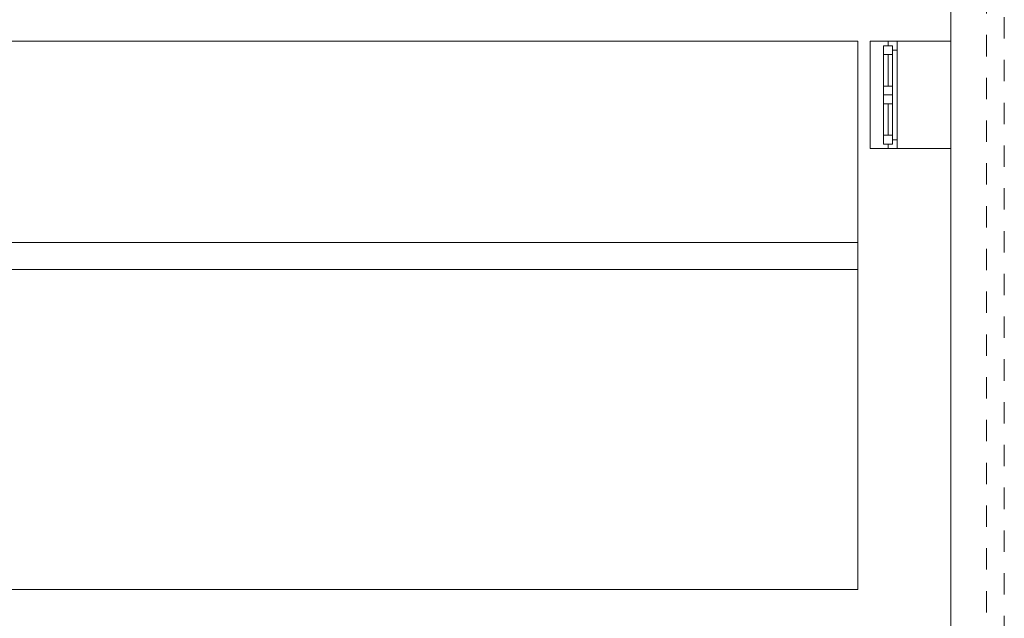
# Model space of a CAD drawing. Header units: millimetres. Extents: x 178516 to 426772, y -178579 to -115871.
# Tile 120 of 256: x 315463 to 320987, y -139173 to -135814. Entities that reach past the tile are written whole.
import ezdxf

# ---------------------------------------------------------------- set-up
doc = ezdxf.new("R2010")
doc.units = ezdxf.units.MM
doc.header["$MEASUREMENT"] = 0
doc.linetypes.add('Przerywana', pattern=[240, 120, -120])
doc.layers.get('0').update_dxf_attribs({"color": 252, "lineweight": 5})
for name, color, linetype, lineweight in [('Nowe_! NAZWY POM_Nr_pióra__19', 252, 'Continuous', 5), ('Nowe_220-A Ściany_Nr_pióra__112', 252, 'Continuous', 5), ('Nowe_Nowe_220(1)-A Ściany zewnętrzne_Nr_pióra__103', 252, 'Continuous', 5), ('Nowe_Nowe_220(1)-A Ściany zewnętrzne_Nr_pióra__57', 252, 'Continuous', 5), ('Nowe_Okna ARCHICADa_Nr_pióra__112', 252, 'Continuous', 5), ('Nowe_Okna ARCHICADa_Nr_pióra__23', 252, 'Continuous', 5), ('Nowe_Okna ARCHICADa_Nr_pióra__3', 252, 'Continuous', 5)]:
    doc.layers.add(name, color=color, linetype=linetype, lineweight=lineweight)

# ---------------------------------------------------------------- blocks, each defined once
blk = doc.blocks.new('podkład 20251118')
at = {"layer": 'Nowe_! NAZWY POM_Nr_pióra__19', "color": 252, "linetype": 'Continuous', "lineweight": 5}
for p, q in [((319017.2, -135934.9), (311624.7, -135934.9)), ((320164.7, -135934.9), (319017.2, -135934.9)), ((320164.7, -136391.4), (320164.7, -135934.9)), ((320164.7, -136487.2), (320164.7, -136391.4)), ((320164.7, -137064.9), (320164.7, -136487.2)), ((308267.2, -137064.9), (320164.7, -137064.9))]:
    blk.add_line(p, q, dxfattribs=at)
at = {"layer": 'Nowe_220-A Ściany_Nr_pióra__112', "color": 252, "linetype": 'Continuous', "lineweight": 5}
for p, q in [((320235.2, -135934.9), (320335.2, -135934.9)), ((320335.2, -135934.9), (320385.2, -135934.9)), ((320235.2, -136537.2), (320335.2, -136537.2)), ((320335.2, -136537.2), (320385.2, -136537.2))]:
    blk.add_line(p, q, dxfattribs=at)
at = {"layer": 'Nowe_Nowe_220(1)-A Ściany zewnętrzne_Nr_pióra__103', "color": 252, "linetype": 'Przerywana', "lineweight": 5}
for p, q in [((320987.2, -126199.5), (320987.2, -139692.2)), ((320887.2, -126299.5), (320887.2, -139592.2))]:
    blk.add_line(p, q, dxfattribs=at)
at = {"layer": 'Nowe_Nowe_220(1)-A Ściany zewnętrzne_Nr_pióra__57', "color": 252, "linetype": 'Continuous', "lineweight": 5}
for p, q in [((320687.2, -139469.5), (320687.2, -126495.4)), ((311624.7, -135934.9), (320164.7, -135934.9)), ((320164.7, -139011.1), (320164.7, -135934.9)), ((320385.2, -135934.9), (320687.2, -135934.9)), ((320385.2, -136537.2), (320687.2, -136537.2)), ((299887.2, -137064.9), (320164.7, -137064.9)), ((299887.2, -137214.9), (320164.7, -137214.9)), ((308027.2, -139011.1), (320164.7, -139011.1))]:
    blk.add_line(p, q, dxfattribs=at)
at = {"layer": 'Nowe_Okna ARCHICADa_Nr_pióra__112', "color": 252, "linetype": 'Continuous', "lineweight": 5}
for p, q in [((320235.2, -135934.9), (320335.2, -135934.9)), ((320335.2, -135934.9), (320385.2, -135934.9)), ((320335.2, -135934.9), (320385.2, -135934.9)), ((320235.2, -136537.2), (320335.2, -136537.2)), ((320335.2, -136537.2), (320385.2, -136537.2)), ((320335.2, -136537.2), (320385.2, -136537.2))]:
    blk.add_line(p, q, dxfattribs=at)
at = {"layer": 'Nowe_Okna ARCHICADa_Nr_pióra__23', "color": 252, "linetype": 'Continuous', "lineweight": 5}
for p, q in [((320335.2, -135934.9), (320335.2, -135959.9)), ((320385.2, -135984.9), (320385.2, -135934.9)), ((320310.2, -135959.9), (320310.2, -136009.9)), ((320360.2, -135959.9), (320310.2, -135959.9)), ((320335.2, -135959.9), (320360.2, -135959.9)), ((320360.2, -135959.9), (320360.2, -135984.9)), ((320360.2, -136009.9), (320360.2, -135959.9)), ((320360.2, -135984.9), (320385.2, -135984.9)), ((320310.2, -136009.9), (320360.2, -136009.9)), ((320310.2, -136009.9), (320310.2, -136186)), ((320335.2, -136009.9), (320335.2, -136186)), ((320360.2, -136186), (320360.2, -136009.9)), ((320360.2, -136186), (320310.2, -136186)), ((320310.2, -136186), (320310.2, -136236)), ((320360.2, -136236), (320360.2, -136186)), ((320310.2, -136236), (320360.2, -136236)), ((320310.2, -136236), (320310.2, -136286)), ((320360.2, -136236), (320310.2, -136236)), ((320360.2, -136286), (320360.2, -136236)), ((320310.2, -136286), (320360.2, -136286)), ((320310.2, -136286), (320310.2, -136462.2)), ((320335.2, -136286), (320335.2, -136462.2)), ((320360.2, -136462.2), (320360.2, -136286)), ((320360.2, -136462.2), (320310.2, -136462.2)), ((320310.2, -136462.2), (320310.2, -136512.2)), ((320360.2, -136512.2), (320360.2, -136462.2)), ((320385.2, -136487.2), (320360.2, -136487.2)), ((320360.2, -136487.2), (320360.2, -136512.2)), ((320385.2, -136537.2), (320385.2, -136487.2)), ((320310.2, -136512.2), (320360.2, -136512.2)), ((320360.2, -136512.2), (320335.2, -136512.2)), ((320335.2, -136512.2), (320335.2, -136537.2))]:
    blk.add_line(p, q, dxfattribs=at)
at = {"layer": 'Nowe_Okna ARCHICADa_Nr_pióra__3', "color": 252, "linetype": 'Continuous', "lineweight": 5}
for p, q in [((320235.2, -135934.9), (320235.2, -136537.2)), ((320385.2, -135934.9), (320385.2, -136537.2)), ((320385.2, -136236), (320385.2, -135984.9)), ((320310.2, -136009.9), (320310.2, -136186)), ((320385.2, -136487.2), (320385.2, -136236)), ((320310.2, -136286), (320310.2, -136462.2))]:
    blk.add_line(p, q, dxfattribs=at)

msp = doc.modelspace()

# ---------------------------------------------------------------- block references
msp.add_blockref('podkład 20251118', (0, 0))

doc.saveas('drawing.dxf')
